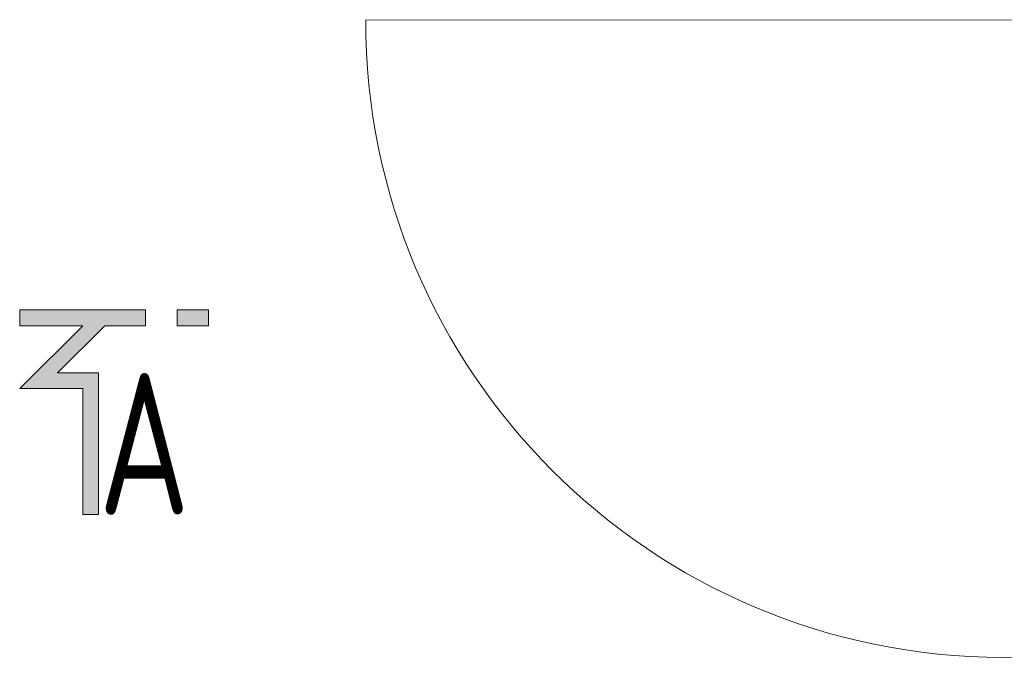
# Model space of a CAD drawing. Header units: millimetres. Extents: x 7400 to 85045, y 24168 to 123018.
# Tile 46 of 79: x 31181 to 32571, y 103422 to 104323. Entities that reach past the tile are written whole.
import ezdxf
from ezdxf.enums import TextEntityAlignment as Align

# ---------------------------------------------------------------- set-up
doc = ezdxf.new("R2010")
doc.units = ezdxf.units.MM
doc.linetypes.add('phl_thick', pattern=[0])
doc.layers.add('VZT_50 POPIS - OBECNE', color=7, linetype='Continuous', lineweight=13)
doc.styles.add('EVORA_125', font='isocp.shx', dxfattribs={"width": 0.6, "height": 125})

msp = doc.modelspace()

# ---------------------------------------------------------------- hatches: boundary and pattern name
at = {"layer": 'VZT_50 POPIS - OBECNE'}
h = msp.add_hatch(color=256, dxfattribs=at)
h.dxf.hatch_style = 1
h.paths.add_polyline_path([(31292, 103624.1), (31269.8, 103624.1), (31269.8, 103801.9), (31180.9, 103801.9), (31269.8, 103890.7), (31180.9, 103890.7), (31180.9, 103913), (31358.7, 103913), (31358.7, 103890.7), (31301.2, 103890.7), (31234.5, 103824.1), (31292, 103824.1)])
h.paths.add_polyline_path([(31447.6, 103890.7), (31403.1, 103890.7), (31403.1, 103913), (31447.6, 103913)])

# ---------------------------------------------------------------- linework, layer by layer
at = {"layer": 'VZT_50 POPIS - OBECNE', "linetype": 'phl_thick'}
for p, q in [((32654.4, 104322.4), (31669.4, 104323)), ((32568.9, 103422.4), (32654.4, 103422.5))]:
    msp.add_line(p, q, dxfattribs=at)
at = {"layer": 'VZT_50 POPIS - OBECNE'}
for points in [[(31269.8, 103624.1), (31292, 103624.1), (31292, 103824.1), (31234.5, 103824.1), (31301.2, 103890.7), (31358.7, 103890.7), (31358.7, 103913), (31180.9, 103913), (31180.9, 103890.7)], [(31403.1, 103890.7), (31447.6, 103890.7), (31447.6, 103913), (31403.1, 103913), (31403.1, 103890.7)], [(31180.9, 103890.7), (31269.8, 103890.7)], [(31269.8, 103890.7), (31180.9, 103801.9), (31269.8, 103801.9), (31269.8, 103624.1)]]:
    msp.add_lwpolyline(points, dxfattribs=at)
at = {"layer": 'VZT_50 POPIS - OBECNE', "linetype": 'phl_thick'}
msp.add_arc((32569.4, 104322.4), 900, 179.9625, 269.9625, dxfattribs=at)

# ---------------------------------------------------------------- texts
at = {"layer": 'VZT_50 POPIS - OBECNE', "style": 'EVORA_125', "width": 0.8}
msp.add_attdef('A', text='A', height=200, dxfattribs=at).set_placement((31292, 103564.1), align=Align.BOTTOM_LEFT)

doc.saveas('drawing.dxf')
